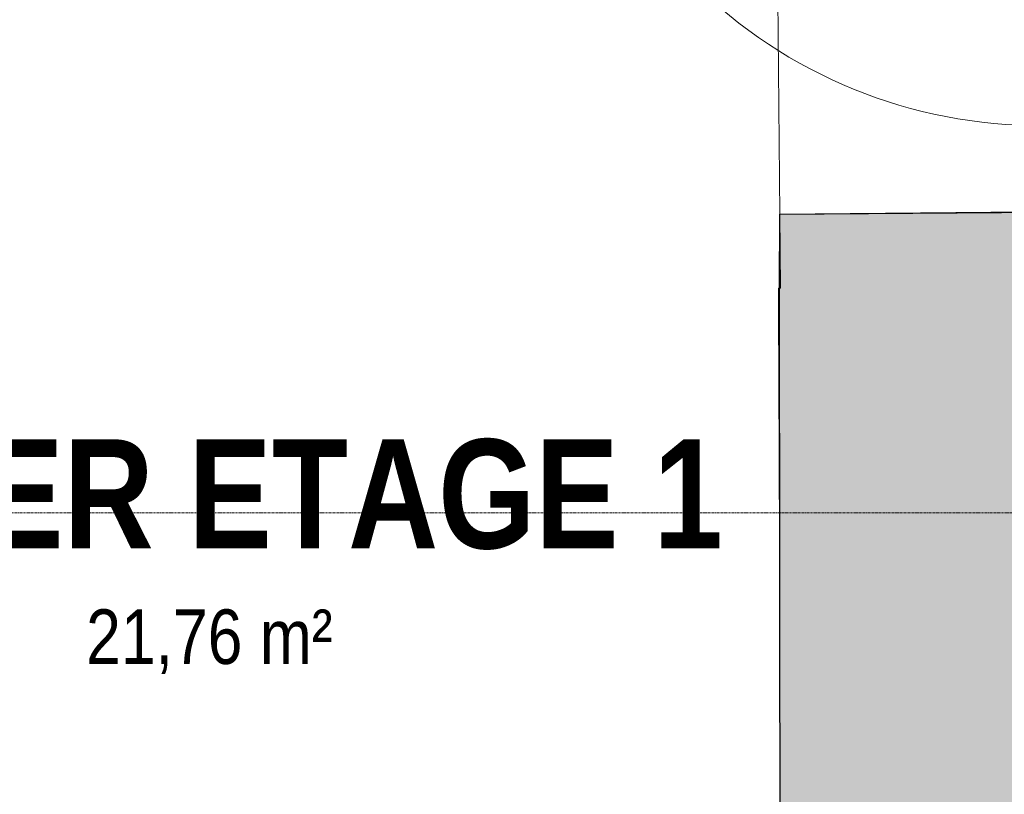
# Model space of a CAD drawing. Extents: x -6068 to 35118, y -17738 to 67348.
# Tile 213 of 243: x 417 to 600, y 23106 to 23249. Entities that reach past the tile are written whole.
import ezdxf
from ezdxf.enums import TextEntityAlignment as Align

# ---------------------------------------------------------------- set-up
doc = ezdxf.new("R2010")
doc.units = 0
doc.header["$LTSCALE"] = 15
for name, pattern in [('AXES', [50.8, 31.75, -6.35, 6.35, -6.35]), ('Continua', [0]), ('Cui_CONTINU', [0])]:
    doc.linetypes.add(name, pattern=pattern)
for name, color, linetype, lineweight, true_color in [('Baie Architectural - Seuil - NIVEAUX - Style par défaut', 7, 'Continua', 0, 0x000000), ('Enveloppe - NIVEAUX - Style par défaut', 7, 'Continua', 0, 0x000000), ('Pièce - Notes - NIVEAUX - Style par défaut', 7, 'Continua', 0, 0x000000), ('Porte - Ouvertures - NIVEAUX - Style par défaut', 7, 'Continua', 0, 0x000000)]:
    doc.layers.add(name, color=color, linetype=linetype, lineweight=lineweight, true_color=true_color)
for name, color, linetype in [('EDL_NIVEAU 1 murs & cloisons', 5, 'CONTINUOUS'), ('PIS-CONTOURS', 44, 'CONTINUOUS'), ('PIS-coupe', 254, 'CONTINUOUS'), ('PIS-fond de plan', 7, 'Cui_CONTINU')]:
    doc.layers.add(name, color=color, linetype=linetype)
doc.styles.add('Arial Narrow', font='ARIALN.TTF')
doc.styles.add('Arial Narrow Bold', font='ARIALNB.TTF')
doc.styles.add('STYLE_GENERE_1', font='arial.ttf')

# ---------------------------------------------------------------- blocks, each defined once
blk = doc.blocks.new('EDP_Niveau 1_2025 09 17')
at = {"layer": 'EDL_NIVEAU 1 murs & cloisons', "linetype": 'Continuous', "ltscale": 0.08}
h = blk.add_hatch(color=9, dxfattribs=at)
h.dxf.hatch_style = 1
h.paths.add_polyline_path([(613.79, -1340.74), (606.79, -1340.73), (606.83, -1323.12), (559.29, -1323.25), (558.77, -1126), (519.8, -1125.84), (519.82, -1119.34), (558.75, -1119.5), (558.53, -1037.28), (597.02, -1035.17), (596.69, -909.46), (558.18, -907.57), (558.06, -800.26), (558.11, -786.52), (607.41, -786.19), (607.32, -773.12), (614.32, -773.07), (614.64, -820.31), (699.08, -820.31), (699.13, -865.22), (712.7, -865.2), (712.71, -874.2), (613.09, -874.47), (613.19, -909.42), (613.52, -1035.13), (613.33, -1149.06)])
at = {"layer": 'Baie Architectural - Seuil - NIVEAUX - Style par défaut', "color": 103, "linetype": 'Continua', "lineweight": 5, "ltscale": 0.1, "true_color": 0x49c386}
blk.add_line((557.03, -663.22), (558.11, -786.52), dxfattribs=at)
at = {"layer": 'EDL_NIVEAU 1 murs & cloisons', "linetype": 'Continuous', "ltscale": 0.08}
blk.add_lwpolyline([(559.29, -1323.25), (558.77, -1126), (519.8, -1125.84), (519.82, -1119.34), (558.75, -1119.5), (558.53, -1037.28), (597.02, -1035.17), (596.69, -909.46), (558.18, -907.57), (558.06, -800.26), (558.11, -786.52), (607.41, -786.19), (607.32, -773.12), (614.32, -773.07), (614.64, -820.31), (699.08, -820.31), (699.13, -865.22), (712.7, -865.2), (712.71, -874.2), (613.09, -874.47), (613.19, -909.42), (613.52, -1035.13), (613.33, -1149.06)], dxfattribs=at)
at = {"layer": 'Enveloppe - NIVEAUX - Style par défaut', "color": 18, "linetype": 'Continua', "lineweight": 20, "ltscale": 0.1, "true_color": 0x000000}
for p, q in [((606.1, -786.1), (558.11, -786.52)), ((558.11, -786.52), (558.23, -800.26)), ((558.23, -800.26), (557.89, -800.27)), ((557.89, -800.27), (557.93, -821.44)), ((557.93, -821.44), (557.97, -827.72)), ((557.97, -827.72), (558.18, -907.57))]:
    blk.add_line(p, q, dxfattribs=at)
at = {"layer": 'Porte - Ouvertures - NIVEAUX - Style par défaut', "color": 103, "linetype": 'Continua', "lineweight": 5, "ltscale": 0.1, "true_color": 0x49c386}
blk.add_arc((606.19, -679.12), 91, 180, 270.3835, dxfattribs=at)
at = {"layer": 'Pièce - Notes - NIVEAUX - Style par défaut', "color": 18, "true_color": 0x000000, "style": 'Arial Narrow Bold'}
blk.add_text('PALIER ETAGE 1', height=20.2055, dxfattribs=at).set_placement((452.41, -848.46), align=Align.CENTER)
at = {"layer": 'Pièce - Notes - NIVEAUX - Style par défaut', "color": 8, "true_color": 0x808080, "style": 'Arial Narrow'}
blk.add_text('21,76 m²', height=10.103, dxfattribs=at).set_placement((452.41, -859.76), align=Align.TOP_CENTER)
blk = doc.blocks.new('*U834')
at = {"layer": 'PIS-CONTOURS', "color": 0, "linetype": 'AXES', "lineweight": 13, "ltscale": 0.005}
blk.add_line((1000, 0), (31538.5, 0), dxfattribs=at)
at = {"layer": 'PIS-CONTOURS', "color": 0, "lineweight": 15, "style": 'STYLE_GENERE_1'}
blk.add_attdef('REP1', text='', height=500, dxfattribs=at).set_placement((-721.3, -441.4), align=Align.MIDDLE_CENTER)
blk.add_attdef('REP', text='', height=500, dxfattribs=at).set_placement((35848.1, -844.2), align=Align.BOTTOM_LEFT)

msp = doc.modelspace()

# ---------------------------------------------------------------- block references
at = {"layer": 'PIS-coupe', "lineweight": 13, "xscale": 0.1, "yscale": 0.1, "zscale": 0.1, "rotation": 180}
msp.add_blockref('*U834', (2885.96, 23158.15), dxfattribs=at)
at = {"layer": 'PIS-fond de plan'}
msp.add_blockref('EDP_Niveau 1_2025 09 17', (0, 24000), dxfattribs=at)

doc.saveas('drawing.dxf')
